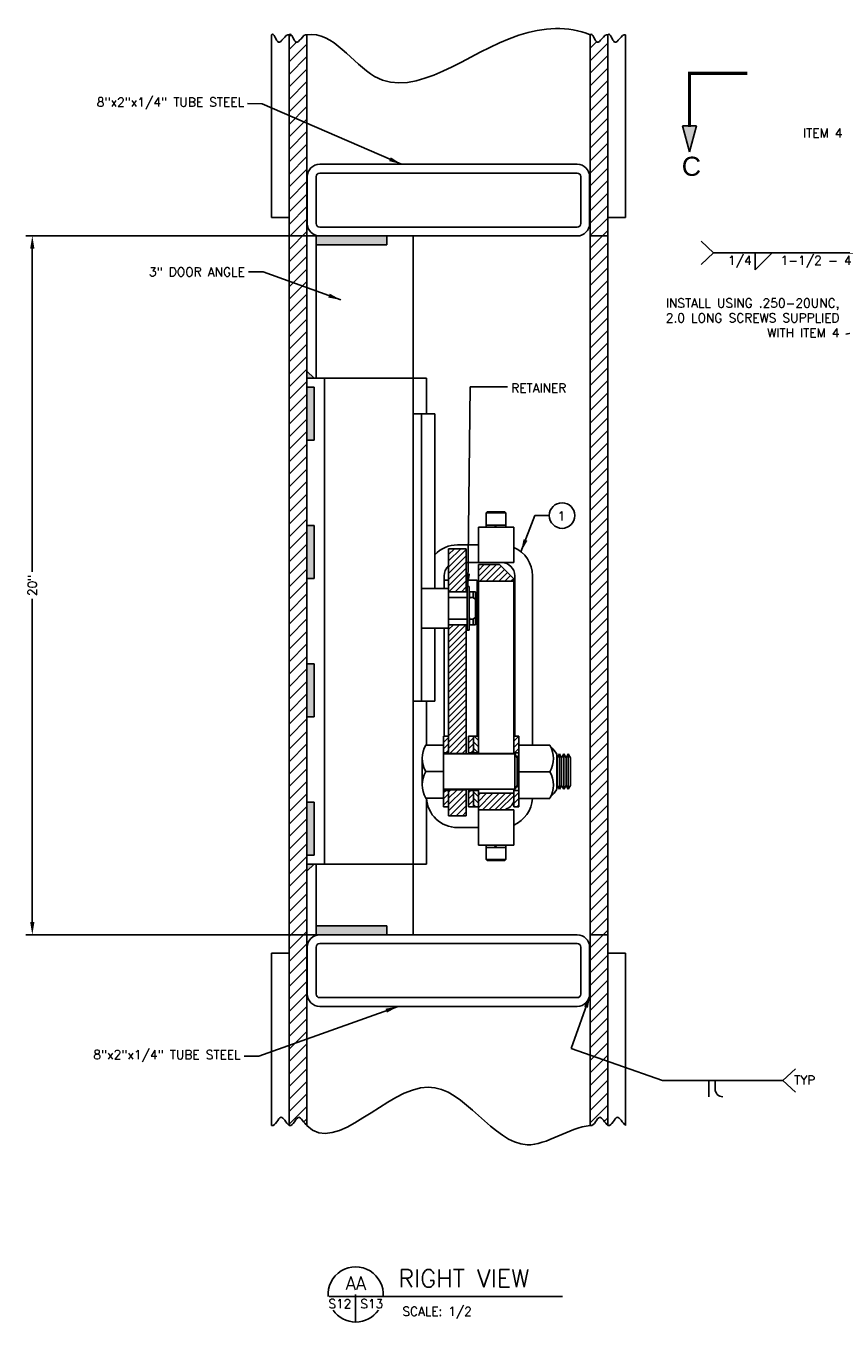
# Model space of a CAD drawing. Header units: inches. Extents: x 47.3 to 78.6, y -2.5 to 15.9.
# Tile 1 of 2: x 47.3 to 58.9, y -2.5 to 15.8. Entities that reach past the tile are written whole.
import ezdxf
from ezdxf.enums import TextEntityAlignment as Align

# ---------------------------------------------------------------- set-up
doc = ezdxf.new("R2010")
doc.units = ezdxf.units.IN
doc.header["$MEASUREMENT"] = 0
for name, color, linetype in [('1DRVCAMLK', 6, 'Continuous'), ('1LKBOLTLK', 5, 'Continuous'), ('B1', 1, 'Continuous'), ('B2', 6, 'Continuous'), ('BOLT_RETAINER', 3, 'Continuous'), ('COM-CALLOUT', 7, 'Continuous'), ('COM-DIMS', 2, 'Continuous'), ('DIMS', 1, 'Continuous'), ('DOOR', 4, 'Continuous'), ('HARDWARE', 2, 'Continuous'), ('ILD', 7, 'Continuous'), ('MOUNTPLT', 14, 'Continuous'), ('S-ANNO-TEXT-LW10', 2, 'Continuous'), ('S-ANNO-TEXT-LW20', 1, 'Continuous'), ('S-ANNO-TEXT-LW28', 7, 'Continuous'), ('S-PR-METAL-SECT', 4, 'Continuous'), ('S_CAMSLV', 7, 'Continuous'), ('washer spacers', 2, 'Continuous'), ('Weld', 2, 'Continuous')]:
    doc.layers.add(name, color=color, linetype=linetype)
doc.styles.add('ROMANS', font='romans')
doc.styles.add('SANSSERIF', font='sas_____.pfb', dxfattribs={"height": 0.375})
doc.styles.add('SIMPLEX', font='simplex.shx')
doc.styles.get("Standard").update_dxf_attribs({"font": 'simplex.shx'})
doc.dimstyles.new('DIM', dxfattribs={"dimtxt": 0.125, "dimasz": 0.18, "dimexe": 0.09, "dimexo": 0.0625, "dimgap": 0.05, "dimtad": 0, "dimdec": 0, "dimzin": 0, "dimdsep": 46, "dimlunit": 4, "dimtxsty": 'SIMPLEX', "dimcen": 0.09, "dimadec": 0, "dimazin": 0, "dimtfac": 1, "dimtdec": 0, "dimtofl": 0, "dimtmove": 0, "dimatfit": 3, "dimfxl": 0, "dimfrac": 1, "dimtolj": 1, "dimtzin": 0, "dimarcsym": 0})
doc.dimstyles.new('DIMSTYLE74', dxfattribs={"dimtxt": 0.188, "dimasz": 0.188, "dimexe": 0.188, "dimexo": 0.0625, "dimgap": 0.09, "dimtad": 0, "dimtih": 1, "dimtoh": 1, "dimdec": 4, "dimzin": 0, "dimdsep": 46, "dimtxsty": 'Standard', "dimcen": 0.09, "dimadec": 0, "dimazin": 0, "dimtfac": 1, "dimtdec": 4, "dimtofl": 0, "dimtmove": 0, "dimatfit": 0, "dimfxl": 0, "dimtolj": 1, "dimtzin": 0, "dimarcsym": 0})
pattern_1 = [(45, (27.58637, -2.99887), (-0.04424279, 0.04424279), [])]

# ---------------------------------------------------------------- blocks, each defined once
blk = doc.blocks.new('*D8')
at = {"layer": 'COM-DIMS', "color": 0, "lineweight": -2}
for p, q in [((51.434, 12.853), (47.337, 12.853)), ((47.427, 12.673), (47.427, 8.097)), ((47.427, 3.136), (47.427, 7.712)), ((51.434, 2.956), (47.337, 2.956))]:
    blk.add_line(p, q, dxfattribs=at)
at = {"layer": 'COM-DIMS', "color": 0}
for points in [[(47.397, 12.673), (47.457, 12.673), (47.427, 12.853)], [(47.397, 3.136), (47.457, 3.136), (47.427, 2.956)]]:
    blk.add_solid(points, dxfattribs=at)
at = {"layer": 'Defpoints', "color": 0}
for p in [(51.497, 12.853), (47.427, 2.956), (51.497, 2.956)]:
    blk.add_point(p, dxfattribs=at)
at = {"layer": 'COM-DIMS', "color": 0, "insert": (47.427, 7.904), "char_height": 0.125, "attachment_point": 5, "rotation": 90, "style": 'SIMPLEX'}
blk.add_mtext('\\A1;20"', dxfattribs=at)

msp = doc.modelspace()

# ---------------------------------------------------------------- hatches: boundary and pattern name
at = {"layer": '1DRVCAMLK'}
h = msp.add_hatch(dxfattribs=at)
h.set_pattern_fill('ANSI31', color=256, scale=0.50055, style=0)
h.set_pattern_definition([(45, (56.812164, 1.65257), (-0.0442428, 0.0442428), [])])
h.paths.add_polyline_path([(53.573, 8.424), (53.323, 8.424), (53.323, 7.814), (53.573, 7.814)])
h.paths.add_polyline_path([(53.573, 7.345), (53.323, 7.345), (53.323, 5.525), (53.573, 5.525)])
h.paths.add_polyline_path([(53.323, 5.009), (53.323, 4.641), (53.573, 4.641), (53.573, 5.009)])
at = {"layer": '1LKBOLTLK', "ltscale": 10}
h = msp.add_hatch(dxfattribs=at)
h.set_pattern_fill('ANSI31', color=256, scale=0.50055, style=0)
h.set_pattern_definition(pattern_1)
h.paths.add_polyline_path([(53.745, 7.963), (54.246, 7.963), (54.246, 7.998), (54.046, 8.198), (53.745, 8.198)])
h.paths.add_polyline_path([(54.046, 4.724), (54.246, 4.925), (54.246, 4.96), (53.745, 4.96), (53.745, 4.724)])
at = {"layer": 'COM-CALLOUT', "ltscale": 10}
msp.add_hatch(color=256, dxfattribs=at).paths.add_polyline_path([(56.637, 14.41), (56.735, 14.044), (56.833, 14.41)])
at = {"layer": 'DIMS', "ltscale": 10}
h = msp.add_hatch(dxfattribs=at)
h.set_pattern_fill('ANSI31', color=256, scale=0.50055, style=0)
h.set_pattern_definition(pattern_1)
h.paths.add_polyline_path([(53.323, 5.768), (53.252, 5.768), (53.252, 5.533), (53.323, 5.533)])
h.paths.add_polyline_path([(53.675, 5.768), (53.604, 5.768), (53.604, 5.533), (53.659, 5.533), (53.675, 5.533)])
h.paths.add_polyline_path([(53.323, 4.767), (53.323, 5.001), (53.252, 5.001), (53.252, 4.767)])
h.paths.add_polyline_path([(53.675, 5.001), (53.659, 5.001), (53.604, 5.001), (53.604, 4.767), (53.675, 4.767)])
h.paths.add_polyline_path([(54.317, 5.768), (54.246, 5.768), (54.246, 5.533), (54.317, 5.533)])
h.paths.add_polyline_path([(54.317, 4.767), (54.317, 5.001), (54.246, 5.001), (54.246, 4.767)])
h = msp.add_hatch(dxfattribs=at)
h.set_pattern_fill('ANSI31', color=256, scale=0.50055, angle=90, style=0)
h.set_pattern_definition([(135, (27.58637, -2.99887), (-0.04424279, -0.04424279), [])])
h.paths.add_polyline_path([(53.745, 5.768), (53.675, 5.768), (53.675, 5.533), (53.745, 5.533)])
h.paths.add_polyline_path([(53.745, 4.767), (53.745, 5.001), (53.675, 5.001), (53.675, 4.767)])
at = {"layer": 'S-PR-METAL-SECT'}
h = msp.add_hatch(dxfattribs=at)
h.set_pattern_fill('ANSI31', color=256, scale=1.0011, style=0)
edge = h.paths.add_edge_path()
edge.add_spline(control_points=[(51.317, 15.703), (51.256, 15.718), (51.166, 15.461), (51.099, 15.736), (51.066, 15.703)], knot_values=[0, 0, 0, 0, 0.187665, 0.328483, 0.328483, 0.328483, 0.328483], degree=3, periodic=0)
edge.add_line((51.066, 15.703), (51.066, 0.255))
edge.add_spline(control_points=[(51.066, 0.255), (51.124, 0.244), (51.196, 0.475), (51.273, 0.288), (51.317, 0.255)], knot_values=[0, 0, 0, 0, 0.176762, 0.341763, 0.341763, 0.341763, 0.341763], degree=3, periodic=0)
edge.add_line((51.317, 0.255), (51.317, 15.703))
h = msp.add_hatch(dxfattribs=at)
h.set_pattern_fill('ANSI31', color=256, scale=1.0011, style=0)
edge = h.paths.add_edge_path()
edge.add_line((55.58, 1.164), (55.33, 1.252))
edge.add_line((55.33, 1.252), (55.33, 0.255))
edge.add_spline(control_points=[(55.33, 0.255), (55.387, 0.244), (55.459, 0.475), (55.536, 0.288), (55.58, 0.255)], knot_values=[0, 0, 0, 0, 0.176762, 0.341763, 0.341763, 0.341763, 0.341763], degree=3, periodic=0)
edge.add_line((55.58, 0.255), (55.58, 1.164))
edge = h.paths.add_edge_path()
edge.add_spline(control_points=[(55.58, 15.703), (55.519, 15.718), (55.429, 15.461), (55.363, 15.736), (55.33, 15.703)], knot_values=[0, 0, 0, 0, 0.187665, 0.328483, 0.328483, 0.328483, 0.328483], degree=3, periodic=0)
edge.add_line((55.33, 15.703), (55.33, 1.252))
edge.add_line((55.33, 1.252), (55.58, 1.164))
edge.add_line((55.58, 1.164), (55.58, 15.703))
at = {"layer": 'Weld'}
for points in [[(52.448, 12.853), (51.447, 12.853), (51.447, 12.728), (52.448, 12.728)], [(52.448, 3.081), (51.447, 3.081), (51.447, 2.956), (52.448, 2.956)]]:
    msp.add_hatch(color=256, dxfattribs=at).paths.add_polyline_path(points)
h = msp.add_hatch(color=256, dxfattribs=at)
h.paths.add_polyline_path([(51.317, 10.938), (51.317, 10.838), (51.417, 10.838)])
h.paths.add_polyline_path([(51.417, 10.713), (51.317, 10.713), (51.317, 9.962), (51.417, 9.962)])
h.paths.add_polyline_path([(51.417, 8.751), (51.317, 8.751), (51.317, 8), (51.417, 8)])
h.paths.add_polyline_path([(51.417, 6.794), (51.317, 6.794), (51.317, 6.043), (51.417, 6.043)])
h.paths.add_polyline_path([(51.417, 4.832), (51.317, 4.832), (51.317, 4.081), (51.417, 4.081)])
h.paths.add_polyline_path([(51.417, 3.956), (51.317, 3.956), (51.317, 3.855)])

# ---------------------------------------------------------------- linework, layer by layer
at = {"layer": '1DRVCAMLK'}
for p, q in [((53.323, 8.424), (53.323, 5.517)), ((53.323, 8.424), (53.573, 8.424)), ((53.573, 7.814), (53.573, 8.424)), ((53.573, 5.517), (53.573, 7.345)), ((53.323, 5.525), (53.573, 5.525)), ((53.323, 5.017), (53.323, 4.641)), ((53.323, 5.009), (53.573, 5.009)), ((53.573, 4.641), (53.573, 5.017)), ((53.323, 4.641), (53.573, 4.641))]:
    msp.add_line(p, q, dxfattribs=at)
at = {"layer": '1DRVCAMLK', "ltscale": 10}
for p, q in [((53.573, 7.814), (53.323, 7.814)), ((53.573, 7.345), (53.323, 7.345))]:
    msp.add_line(p, q, dxfattribs=at)
at = {"layer": '1LKBOLTLK', "linetype": 'Continuous', "ltscale": 10}
for p, q in [((53.745, 5.518), (53.745, 8.198)), ((54.046, 8.198), (53.745, 8.198)), ((54.246, 7.963), (53.745, 7.963)), ((54.246, 5.525), (53.745, 5.525)), ((53.745, 4.724), (53.745, 5.017)), ((54.246, 4.96), (53.745, 4.96)), ((54.246, 4.925), (54.046, 4.724)), ((54.046, 4.724), (53.745, 4.724))]:
    msp.add_line(p, q, dxfattribs=at)
at = {"layer": '1LKBOLTLK', "linetype": 'Continuous'}
msp.add_line((54.046, 8.198), (54.246, 7.998), dxfattribs=at)
at = {"layer": '1LKBOLTLK'}
for p, q in [((54.246, 7.998), (54.246, 5.518)), ((54.246, 5.017), (54.246, 4.925))]:
    msp.add_line(p, q, dxfattribs=at)
at = {"layer": 'B1'}
for p, q in [((53.745, 8.728), (53.745, 8.228)), ((54.246, 8.728), (53.745, 8.728)), ((54.246, 8.728), (54.246, 8.228)), ((54.246, 8.228), (53.745, 8.228)), ((54.246, 4.724), (53.745, 4.724)), ((53.745, 4.224), (53.745, 4.724)), ((54.246, 4.224), (54.246, 4.724)), ((54.246, 4.224), (53.745, 4.224))]:
    msp.add_line(p, q, dxfattribs=at)
at = {"layer": 'B2', "linetype": 'Continuous'}
for p, q in [((54.261, 5.517), (53.252, 5.517)), ((54.261, 5.517), (54.261, 5.017)), ((54.293, 5.463), (54.261, 5.517)), ((54.293, 5.463), (54.317, 5.504)), ((54.293, 5.463), (54.293, 5.071)), ((54.261, 5.017), (53.252, 5.017)), ((54.293, 5.071), (54.261, 5.017)), ((54.293, 5.071), (54.317, 5.03))]:
    msp.add_line(p, q, dxfattribs=at)
at = {"layer": 'B2'}
for p, q in [((54.857, 5.517), (54.857, 5.017)), ((54.862, 5.463), (54.893, 5.517)), ((54.924, 5.463), (54.893, 5.517)), ((54.893, 5.517), (54.893, 5.017)), ((54.924, 5.463), (54.955, 5.517)), ((54.955, 5.517), (54.955, 5.017)), ((54.987, 5.463), (54.955, 5.517)), ((54.987, 5.463), (55.018, 5.517)), ((55.018, 5.517), (55.018, 5.017)), ((55.037, 5.485), (55.018, 5.517)), ((55.049, 5.463), (55.018, 5.517)), ((52.948, 5.455), (52.948, 5.079)), ((54.862, 5.463), (54.862, 5.071)), ((54.924, 5.463), (54.924, 5.071)), ((54.987, 5.463), (54.987, 5.071)), ((55.049, 5.071), (55.049, 5.463)), ((54.862, 5.071), (54.893, 5.017)), ((54.924, 5.071), (54.893, 5.017)), ((54.924, 5.071), (54.955, 5.017)), ((54.987, 5.071), (54.955, 5.017)), ((54.987, 5.071), (55.018, 5.017)), ((55.049, 5.071), (55.018, 5.017)), ((55.035, 5.046), (55.018, 5.017))]:
    msp.add_line(p, q, dxfattribs=at)
for points in [[(53.252, 5.643), (52.998, 5.643)], [(53.252, 4.892), (53.252, 5.643)], [(54.317, 5.64), (54.317, 4.888)], [(54.317, 5.64), (54.759, 5.64)], [(53.252, 5.267), (52.998, 5.267)], [(54.317, 5.264), (54.759, 5.264)], [(53.252, 4.892), (52.998, 4.892)], [(54.317, 4.888), (54.759, 4.888)]]:
    msp.add_lwpolyline(points, dxfattribs=at)
for centre, radius, start, end in [((53.323, 5.455), 0.375, 149.9632, 210.0033), ((54.434, 5.452), 0.375, 329.9967, 30.0033), ((54.473, 5.264), 0.458, 33.0899, 48.8309), ((53.323, 5.079), 0.375, 149.9967, 210.0033), ((54.434, 5.077), 0.375, 329.8749, 30.0033), ((54.473, 5.264), 0.458, 311.1691, 326.9101)]:
    msp.add_arc(centre, radius, start, end, dxfattribs=at)
at = {"layer": 'BOLT_RETAINER', "linetype": 'Continuous', "ltscale": 10}
msp.add_line((53.449, 8.478), (53.745, 8.478), dxfattribs=at)
at = {"layer": 'BOLT_RETAINER'}
for p, q in [((54.072, 8.228), (53.573, 8.228)), ((53.26, 8.039), (53.26, 7.861)), ((53.323, 7.978), (53.26, 7.978)), ((53.73, 7.978), (53.573, 7.978)), ((53.73, 7.978), (53.73, 5.768)), ((54.261, 8.039), (54.261, 5.768)), ((54.511, 8.039), (54.511, 5.64)), ((53.26, 7.298), (53.26, 5.768)), ((53.01, 6.264), (53.01, 5.643)), ((53.01, 6.264), (53.01, 5.643)), ((53.745, 4.724), (54.072, 4.724)), ((53.449, 4.474), (53.745, 4.474))]:
    msp.add_line(p, q, dxfattribs=at)
for centre, radius, start, end in [((53.449, 8.039), 0.439, 90, 136.8921), ((54.072, 8.039), 0.439, 0, 66.6495), ((53.449, 8.039), 0.189, 131.8103, 180), ((54.072, 8.039), 0.189, 0, 90), ((53.449, 4.913), 0.439, 182.8332, 270), ((54.072, 4.913), 0.189, 270, 337.0191), ((54.072, 4.913), 0.439, 293.3505, 356.731)]:
    msp.add_arc(centre, radius, start, end, dxfattribs=at)
at = {"layer": 'COM-CALLOUT', "ltscale": 10}
for p, q in [((56.637, 14.41), (56.833, 14.41)), ((56.735, 14.044), (56.637, 14.41)), ((56.735, 14.044), (56.833, 14.41))]:
    msp.add_line(p, q, dxfattribs=at)
at = {"layer": 'COM-CALLOUT', "ltscale": 10, "const_width": 0.0433}
msp.add_lwpolyline([(56.735, 14.396), (56.735, 15.156), (57.556, 15.156)], dxfattribs=at)
at = {"layer": 'COM-DIMS'}
for p, q in [((57.076, 12.615), (56.899, 12.781)), ((57.076, 12.615), (56.899, 12.449)), ((59.309, 12.615), (57.076, 12.615)), ((57.664, 12.615), (57.664, 12.372)), ((57.664, 12.372), (57.907, 12.615)), ((56.351, 0.894), (55.057, 1.347)), ((58.057, 0.894), (58.234, 1.059)), ((56.351, 0.894), (58.057, 0.894)), ((57.01, 0.894), (57.01, 0.662)), ((57.097, 0.772), (57.097, 0.894)), ((58.057, 0.894), (58.234, 0.728))]:
    msp.add_line(p, q, dxfattribs=at)
msp.add_circle((54.93, 8.893), 0.181, dxfattribs=at)
msp.add_arc((57.207, 0.772), 0.11, 180, 270, dxfattribs=at)
at = {"layer": 'DOOR'}
for p, q in [((50.816, 15.703), (50.816, 13.113)), ((51.066, 15.703), (51.066, 0.255)), ((51.317, 15.703), (51.317, 0.255)), ((55.33, 15.703), (55.33, 0.255)), ((55.58, 15.703), (55.58, 0.255)), ((55.83, 15.703), (55.83, 13.113)), ((50.816, 2.696), (50.816, 0.255)), ((55.83, 2.696), (55.83, 0.255))]:
    msp.add_line(p, q, dxfattribs=at)
for points, start_tangent, end_tangent in [([(51.317, 15.703), (52.274, 15.113), (54.317, 15.696), (55.33, 15.703)], (0.990521, 0.137363), (0.929374, -0.369139)), ([(50.816, 15.703), (50.911, 15.598), (51.066, 15.703)], (0.702238, 0.711942), (0.969224, -0.24618)), ([(51.066, 15.703), (51.161, 15.598), (51.317, 15.703)], (0.702238, 0.711942), (0.969224, -0.24618)), ([(55.33, 15.703), (55.424, 15.598), (55.58, 15.703)], (0.702238, 0.711942), (0.969224, -0.24618)), ([(55.58, 15.703), (55.674, 15.598), (55.83, 15.703)], (0.702238, 0.711942), (0.969224, -0.24618)), ([(51.317, 0.255), (53.033, 0.799), (54.434, -0.018), (55.33, 0.255)], (0.676658, -0.736298), (0.995356, 0.096262)), ([(50.816, 0.255), (50.949, 0.371), (51.066, 0.255)], (0.982205, -0.187812), (0.799214, -0.601046)), ([(51.066, 0.255), (51.2, 0.371), (51.317, 0.255)], (0.982205, -0.187812), (0.799214, -0.601046)), ([(55.33, 0.255), (55.463, 0.371), (55.58, 0.255)], (0.982205, -0.187812), (0.799214, -0.601046)), ([(55.58, 0.255), (55.713, 0.371), (55.83, 0.255)], (0.982205, -0.187812), (0.799214, -0.601046))]:
    msp.add_spline(points, degree=3, dxfattribs=dict(at, start_tangent=start_tangent, end_tangent=end_tangent))
at = {"layer": 'HARDWARE', "linetype": 'Continuous', "ltscale": 10}
for p, q in [((53.855, 8.931), (53.87, 8.946)), ((53.855, 8.931), (54.136, 8.931)), ((53.855, 8.728), (53.855, 8.931)), ((53.87, 8.946), (54.121, 8.946)), ((54.121, 8.946), (54.136, 8.931)), ((54.136, 8.728), (54.136, 8.931)), ((53.855, 8.758), (54.136, 8.758)), ((53.996, 8.758), (53.971, 8.728)), ((54.003, 8.758), (53.978, 8.728)), ((53.855, 4.224), (53.855, 4.021)), ((53.996, 4.194), (53.971, 4.224)), ((54.003, 4.194), (53.978, 4.224)), ((54.136, 4.224), (54.136, 4.021)), ((53.855, 4.194), (54.136, 4.194)), ((53.855, 4.021), (54.136, 4.021)), ((53.855, 4.021), (53.87, 4.006)), ((53.87, 4.006), (54.121, 4.006)), ((54.121, 4.006), (54.136, 4.021))]:
    msp.add_line(p, q, dxfattribs=at)
at = {"layer": 'HARDWARE'}
for p, q in [((53.588, 7.269), (53.588, 7.89)), ((53.588, 7.89), (53.613, 7.89)), ((53.613, 7.269), (53.613, 7.89)), ((53.588, 7.269), (53.613, 7.269))]:
    msp.add_line(p, q, dxfattribs=at)
at = {"layer": 'ILD'}
for p, q in [((53.128, 10.333), (52.822, 10.333)), ((53.128, 6.264), (52.822, 6.264))]:
    msp.add_line(p, q, dxfattribs=at)
at = {"layer": 'ILD', "linetype": 'Continuous', "ltscale": 10}
for p, q in [((52.938, 10.333), (52.938, 6.264)), ((53.128, 10.333), (53.128, 7.86)), ((53.128, 7.299), (53.128, 6.264))]:
    msp.add_line(p, q, dxfattribs=at)
at = {"layer": 'MOUNTPLT', "linetype": 'Continuous', "ltscale": 10}
for p, q in [((51.317, 10.838), (51.317, 3.956)), ((51.567, 10.838), (51.567, 3.956)), ((52.822, 10.838), (52.822, 3.956)), ((53.01, 10.838), (53.01, 10.333)), ((53.01, 6.264), (53.01, 5.643)), ((53.01, 4.892), (53.01, 3.956)), ((53.01, 3.956), (51.317, 3.956))]:
    msp.add_line(p, q, dxfattribs=at)
at = {"layer": 'MOUNTPLT'}
msp.add_line((53.01, 10.838), (51.317, 10.838), dxfattribs=at)
at = {"layer": 'S-ANNO-TEXT-LW20'}
for p, q in [((51.633, -2.169, 0.04), (54.936, -2.169, 0.04)), ((52.006, -2.138, 0.04), (52.006, -2.527, 0.04))]:
    msp.add_line(p, q, dxfattribs=at)
for start, end in [(355.5288, 184.5471), (215.059, 325.4854)]:
    msp.add_arc((52.006, -2.138, 0.04), 0.391, start, end, dxfattribs=at)
at = {"layer": 'S-PR-METAL-SECT'}
for p, q in [((51.497, 13.868), (55.145, 13.868)), ((51.497, 13.743), (55.145, 13.743)), ((51.066, 13.113), (50.816, 13.113)), ((55.83, 13.113), (55.58, 13.113)), ((51.447, 12.853), (51.447, 10.838)), ((51.497, 12.978), (55.145, 12.978)), ((51.497, 12.853), (55.145, 12.853)), ((52.822, 12.853), (52.822, 10.838)), ((55.58, 12.853), (55.33, 12.853)), ((51.447, 3.956), (51.447, 2.956)), ((52.822, 3.956), (52.822, 2.956)), ((51.497, 2.956), (55.145, 2.956)), ((55.58, 2.956), (55.33, 2.956)), ((51.497, 2.831), (55.145, 2.831)), ((51.066, 2.696), (50.816, 2.696)), ((55.58, 2.696), (55.83, 2.696)), ((51.497, 2.066), (55.145, 2.066)), ((51.497, 1.941), (55.145, 1.941))]:
    msp.add_line(p, q, dxfattribs=at)
at = {"layer": 'S-PR-METAL-SECT', "linetype": 'Continuous', "ltscale": 10}
for p, q in [((51.322, 13.693), (51.322, 13.028)), ((51.447, 13.693), (51.447, 13.028)), ((55.195, 13.693), (55.195, 13.028)), ((55.32, 13.693), (55.32, 13.028)), ((51.322, 2.781), (51.322, 2.116)), ((51.447, 2.781), (51.447, 2.116)), ((55.195, 2.781), (55.195, 2.116)), ((55.32, 2.781), (55.32, 2.116))]:
    msp.add_line(p, q, dxfattribs=at)
at = {"layer": 'S-PR-METAL-SECT'}
for points in [[(52.448, 12.853), (51.447, 12.853), (51.447, 12.728), (52.448, 12.728)], [(52.448, 3.081), (51.447, 3.081), (51.447, 2.956), (52.448, 2.956)]]:
    msp.add_lwpolyline(points, close=True, dxfattribs=at)
at = {"layer": 'S-PR-METAL-SECT', "ltscale": 10}
for centre, radius, start, end in [((51.497, 13.693), 0.175, 90, 180), ((55.145, 13.693), 0.175, 0, 90), ((51.497, 13.693), 0.05, 90, 180), ((55.145, 13.693), 0.05, 0, 90), ((51.497, 2.781), 0.175, 90, 180), ((55.145, 2.781), 0.175, 0, 90), ((51.497, 2.781), 0.05, 90, 180), ((55.145, 2.781), 0.05, 0, 90)]:
    msp.add_arc(centre, radius, start, end, dxfattribs=at)
at = {"layer": 'S-PR-METAL-SECT'}
for centre, radius, start, end in [((51.497, 13.028), 0.175, 180, 270), ((51.497, 13.028), 0.05, 180, 270), ((55.145, 13.028), 0.175, 270, 0), ((55.145, 13.028), 0.05, 270, 0), ((51.497, 2.116), 0.175, 180, 270), ((51.497, 2.116), 0.05, 180, 270), ((55.145, 2.116), 0.175, 270, 0), ((55.145, 2.116), 0.05, 270, 0)]:
    msp.add_arc(centre, radius, start, end, dxfattribs=at)
at = {"layer": 'S_CAMSLV'}
for p, q in [((52.938, 7.86), (53.323, 7.86)), ((53.323, 7.86), (53.323, 7.354)), ((53.323, 7.814), (53.588, 7.814)), ((53.588, 7.734), (53.323, 7.734)), ((53.617, 7.712), (53.613, 7.712)), ((53.617, 7.814), (53.702, 7.814)), ((53.617, 7.814), (53.617, 7.712)), ((53.672, 7.734), (53.617, 7.734)), ((53.323, 7.425), (53.588, 7.425)), ((53.323, 7.354), (53.323, 7.299)), ((53.588, 7.345), (53.323, 7.345)), ((53.617, 7.447), (53.613, 7.447)), ((53.617, 7.345), (53.617, 7.447)), ((53.617, 7.425), (53.672, 7.425)), ((53.702, 7.345), (53.617, 7.345)), ((53.323, 7.299), (52.938, 7.299))]:
    msp.add_line(p, q, dxfattribs=at)
at = {"layer": 'S_CAMSLV', "linetype": 'Continuous'}
for p, q in [((53.672, 7.814), (53.672, 7.734)), ((53.672, 7.734), (53.702, 7.704)), ((53.702, 7.814), (53.702, 7.345)), ((53.672, 7.425), (53.702, 7.455)), ((53.672, 7.425), (53.672, 7.345))]:
    msp.add_line(p, q, dxfattribs=at)
at = {"layer": 'washer spacers'}
for p, q in [((53.252, 5.517), (53.252, 5.768)), ((53.323, 5.517), (53.323, 5.768)), ((53.604, 5.517), (53.604, 5.768)), ((53.675, 5.517), (53.675, 5.768)), ((53.745, 5.517), (53.745, 5.768)), ((54.246, 5.517), (54.246, 5.768)), ((54.246, 5.517), (54.246, 5.768)), ((54.317, 5.517), (54.317, 5.768)), ((53.323, 5.533), (53.252, 5.533)), ((53.659, 5.533), (53.604, 5.533)), ((53.745, 5.533), (53.659, 5.533)), ((54.317, 5.533), (54.246, 5.533)), ((53.252, 4.767), (53.252, 5.017)), ((53.323, 5.001), (53.252, 5.001)), ((53.323, 4.767), (53.323, 5.017)), ((53.604, 5.017), (53.604, 4.767)), ((53.659, 5.001), (53.604, 5.001)), ((53.745, 5.001), (53.659, 5.001)), ((53.675, 5.017), (53.675, 4.767)), ((53.745, 4.767), (53.745, 5.017)), ((54.246, 4.865), (54.246, 5.017)), ((54.246, 4.767), (54.246, 5.017)), ((54.317, 5.001), (54.246, 5.001)), ((54.317, 4.767), (54.317, 5.017))]:
    msp.add_line(p, q, dxfattribs=at)
at = {"layer": 'washer spacers', "ltscale": 10}
for p, q in [((53.323, 5.768), (53.252, 5.768)), ((53.745, 5.768), (53.604, 5.768)), ((54.317, 5.768), (54.246, 5.768)), ((53.323, 4.767), (53.252, 4.767)), ((53.745, 4.767), (53.604, 4.767)), ((54.317, 4.767), (54.246, 4.767))]:
    msp.add_line(p, q, dxfattribs=at)
at = {"layer": 'Weld'}
for p, q in [((51.317, 10.938), (51.417, 10.838)), ((51.417, 10.713), (51.317, 10.713)), ((51.417, 10.713), (51.417, 9.962)), ((51.417, 9.962), (51.317, 9.962)), ((51.417, 8.751), (51.317, 8.751)), ((51.417, 8.751), (51.417, 8)), ((51.417, 8), (51.317, 8)), ((51.417, 6.794), (51.317, 6.794)), ((51.417, 6.794), (51.417, 6.043)), ((51.417, 6.043), (51.317, 6.043)), ((51.417, 4.832), (51.317, 4.832)), ((51.417, 4.832), (51.417, 4.081)), ((51.417, 4.081), (51.317, 4.081)), ((51.317, 3.855), (51.417, 3.956)), ((52.448, 3.081), (52.448, 2.956))]:
    msp.add_line(p, q, dxfattribs=at)
for points in [[(51.447, 12.728), (52.448, 12.728), (52.448, 12.853), (51.447, 12.853)], [(51.447, 2.956), (52.448, 2.956), (52.448, 3.081), (51.447, 3.081)]]:
    msp.add_lwpolyline(points, close=True, dxfattribs=at)

# ---------------------------------------------------------------- texts
at = {"layer": 'COM-CALLOUT', "style": 'SANSSERIF'}
msp.add_text('C', height=0.271, dxfattribs=at).set_placement((56.625, 13.704))
at = {"layer": 'COM-DIMS'}
msp.add_text('ITEM 4', height=0.1264, dxfattribs=at).set_placement((58.344, 14.247))
at = {"layer": 'COM-DIMS', "style": 'ROMANS'}
msp.add_text('1', height=0.126, rotation=0.1692, dxfattribs=at).set_placement((54.868, 8.823))
at = {"layer": 'COM-DIMS'}
for s, insert, char_height, attachment_point in [('8"x2"x1/4" TUBE STEEL', (50.426, 14.727), 0.12639, 6), ('1/4', (57.448, 12.486), 0.1264, 5), ('1-1/2 - 4', (58.528, 12.486), 0.1264, 5), ('3" DOOR ANGLE', (50.438, 12.344), 0.12639, 6), ('INSTALL USING .250-20UNC,\\P2.0 LONG SCREWS SUPPLIED \\PWITH ITEM 4', (58.859, 11.418), 0.12639, 9), ('RETAINER', (54.21, 10.761), 0.1264, 1), ('8"x2"x1/4" TUBE STEEL', (50.377, 1.237), 0.12639, 6), ('TYP', (58.217, 0.898), 0.1264, 4)]:
    msp.add_mtext(s, dxfattribs=dict(at, insert=insert, char_height=char_height, attachment_point=attachment_point))
at = {"layer": 'S-ANNO-TEXT-LW10', "style": 'SIMPLEX'}
msp.add_text('S12', height=0.1251, dxfattribs=at).set_placement((51.944, -2.332, 0.04), align=Align.RIGHT)
for s, p in [('S13', (52.074, -2.332, 0.04)), ('SCALE: 1/2', (52.67, -2.44, 0.04))]:
    msp.add_text(s, height=0.1251, dxfattribs=at).set_placement(p)
at = {"layer": 'S-ANNO-TEXT-LW28'}
msp.add_text('RIGHT VIEW', height=0.2503, dxfattribs=at).set_placement((52.611, -2.037, 0.04))
msp.add_text('AA', height=0.1877, dxfattribs=at).set_placement((52.009, -2.072, 0.04), align=Align.CENTER)

# ---------------------------------------------------------------- dimensions: what is measured, and where the dimension line sits
at = {"layer": 'COM-DIMS'}
dim = msp.add_linear_dim(base=(47.427, 2.956), p1=(51.497, 12.853), p2=(51.497, 2.956), angle=90, text='20"', dimstyle='DIM', dxfattribs=at)
dim.commit()
dim.dimension.update_dxf_attribs({"geometry": '*D8', "text_midpoint": (47.427, 7.904)})

# ---------------------------------------------------------------- leaders
at = {"layer": 'COM-DIMS', "annotation_type": 0, "has_hookline": 1, "hookline_direction": 1}
for points, text_width in [([(52.658, 13.868), (50.682, 14.726), (50.476, 14.727)], 2.305), ([(51.799, 11.947), (50.695, 12.344), (50.488, 12.344)], 1.529), ([(52.609, 1.941), (50.633, 1.237), (50.427, 1.237)], 2.305)]:
    msp.add_leader(points, dimstyle='DIM', dxfattribs=dict(at, text_width=text_width))
at = {"layer": 'COM-DIMS', "annotation_type": 0, "has_hookline": 1}
for points, hookline_direction, text_width in [([(60.568, 10.247), (59.049, 11.481), (58.949, 11.462)], 1, 2.756), ([(53.597, 7.89), (53.63, 10.718), (54.158, 10.717)], 0, 0.861)]:
    msp.add_leader(points, dimstyle='DIMSTYLE74', override={"dimtxt": 0.175, "dimasz": 0.18, "dimexe": 0.18, "dimexo": 0.125, "dimdec": 3, "dimzin": 4, "dimtfac": 0.5, "dimtdec": 3, "dimatfit": 3, "dimtzin": 4}, dxfattribs=dict(at, hookline_direction=hookline_direction, text_width=text_width))
at = {"layer": 'COM-DIMS'}
for points, dimstyle, override in [([(54.348, 8.38), (54.545, 8.893), (54.75, 8.893)], 'DIMSTYLE74', {"dimtxt": 0.175, "dimasz": 0.18, "dimexe": 0.18, "dimexo": 0.125, "dimdec": 3, "dimzin": 4, "dimtfac": 0.5, "dimtdec": 3, "dimatfit": 3, "dimtzin": 4}), ([(55.33, 2.101), (55.057, 1.347)], 'DIM', {"dimgap": 0.05, "dimtad": 0})]:
    msp.add_leader(points, dimstyle=dimstyle, override=override, dxfattribs=at)

doc.saveas('drawing.dxf')
